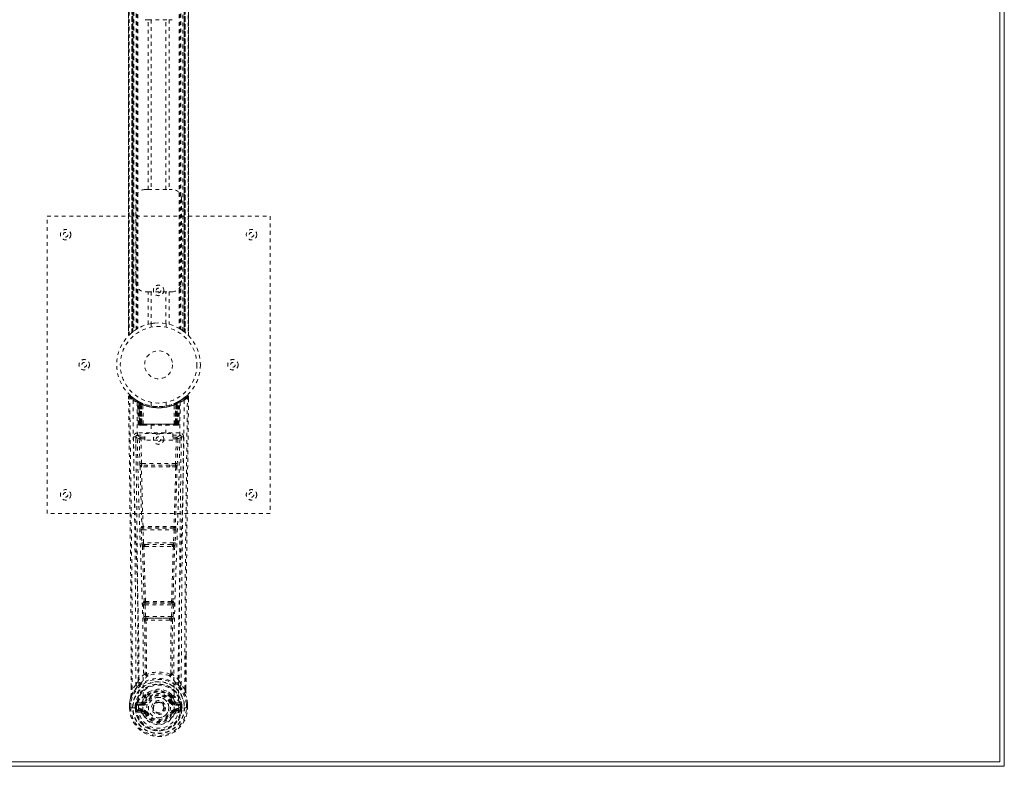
# Model space of a CAD drawing. Header units: inches. Extents: x 16.6 to 112.1, y 45 to 80.7.
# Tile 4 of 5: x 85.6 to 112.1, y 45 to 65. Entities that reach past the tile are written whole.
import ezdxf

# ---------------------------------------------------------------- set-up
doc = ezdxf.new("R2010")
doc.units = ezdxf.units.IN
doc.header["$MEASUREMENT"] = 0
doc.linetypes.add('SLD-Dashed', pattern=[0.075, 0.05, -0.025])
doc.linetypes.add('SLD-Solid', pattern=[0])

msp = doc.modelspace()

# ---------------------------------------------------------------- linework, layer by layer
at = {"color": 7, "linetype": 'SLD-Solid', "lineweight": 15}
for p, q in [((111.958, 45.074), (111.958, 80.588)), ((111.958, 45.074), (111.958, 80.588)), ((112.076, 44.956), (112.076, 80.706)), ((16.694, 45.074), (111.958, 45.074)), ((16.694, 45.074), (111.958, 45.074)), ((16.576, 44.956), (112.076, 44.956))]:
    msp.add_line(p, q, dxfattribs=at)
at = {"color": 7, "linetype": 'SLD-Dashed', "lineweight": 0}
for p, q in [((88.521, 68.977), (88.521, 56.546)), ((88.521, 56.547), (88.521, 68.975)), ((88.521, 68.975), (88.521, 56.548)), ((88.533, 56.559), (88.533, 68.963)), ((88.611, 56.63), (88.611, 68.893)), ((88.611, 68.893), (88.611, 56.63)), ((88.615, 68.889), (88.615, 56.634)), ((88.617, 68.888), (88.617, 56.635)), ((88.619, 56.637), (88.619, 68.886)), ((88.619, 68.886), (88.619, 56.637)), ((88.631, 56.646), (88.631, 68.876)), ((88.635, 56.65), (88.635, 68.873)), ((88.637, 68.872), (88.637, 56.651)), ((88.639, 68.87), (88.639, 56.653)), ((90.012, 56.653), (90.012, 68.87)), ((90.014, 56.651), (90.014, 68.872)), ((90.016, 68.873), (90.016, 56.65)), ((90.017, 68.874), (90.017, 56.649)), ((90.027, 56.641), (90.027, 68.881)), ((90.032, 68.886), (90.032, 56.637)), ((90.032, 56.637), (90.032, 68.886)), ((90.036, 56.634), (90.036, 68.889)), ((90.041, 68.893), (90.041, 56.63)), ((90.041, 56.63), (90.041, 68.893)), ((90.119, 68.963), (90.119, 56.559)), ((90.131, 56.546), (90.131, 68.977)), ((90.131, 68.975), (90.131, 56.547)), ((90.131, 56.548), (90.131, 68.975)), ((88.662, 68.853), (88.662, 56.669)), ((88.727, 68.809), (88.727, 56.714)), ((88.753, 68.793), (88.753, 56.729)), ((88.771, 68.783), (88.771, 56.74)), ((89.881, 68.783), (89.881, 56.74)), ((89.899, 68.793), (89.899, 56.729)), ((89.924, 68.809), (89.924, 56.714)), ((89.982, 56.675), (89.982, 68.847)), ((89.044, 65.046), (88.961, 65.046)), ((89.044, 60.476), (89.044, 65.046)), ((89.044, 65.046), (89.607, 65.046)), ((89.128, 65.046), (89.128, 60.476)), ((89.523, 60.476), (89.523, 65.046)), ((89.607, 65.046), (89.607, 60.476)), ((89.691, 65.046), (89.607, 65.046)), ((88.961, 60.476), (89.044, 60.476)), ((89.044, 60.476), (89.607, 60.476)), ((89.607, 60.476), (89.691, 60.476)), ((88.711, 57.976), (88.711, 60.226)), ((89.941, 60.226), (89.941, 57.976)), ((86.326, 51.761), (86.326, 59.761)), ((86.326, 59.761), (92.326, 59.761)), ((92.326, 59.761), (92.326, 51.761)), ((89.044, 57.726), (88.961, 57.726)), ((89.044, 56.851), (89.044, 57.726)), ((89.044, 57.726), (89.607, 57.726)), ((89.128, 57.726), (89.128, 56.869)), ((89.523, 56.869), (89.523, 57.726)), ((89.607, 57.726), (89.607, 56.851)), ((89.691, 57.726), (89.607, 57.726)), ((89.126, 56.869), (89.126, 56.772)), ((89.526, 56.772), (89.526, 56.869)), ((89.924, 56.714), (89.929, 56.711)), ((88.611, 56.63), (88.615, 56.634)), ((89.996, 56.665), (90.032, 56.637)), ((90.131, 56.547), (90.13, 56.548)), ((88.519, 54.902), (88.52, 54.835)), ((88.549, 54.903), (88.569, 54.925)), ((88.61, 54.89), (88.568, 54.924)), ((90.083, 54.924), (90.042, 54.89)), ((90.132, 54.903), (90.102, 54.903)), ((90.13, 54.839), (90.131, 54.903)), ((90.131, 54.836), (90.132, 54.902)), ((90.132, 54.836), (90.132, 54.903)), ((88.758, 54.787), (88.744, 54.795)), ((88.763, 54.783), (88.75, 54.791)), ((88.772, 54.763), (88.759, 54.771)), ((88.78, 54.165), (88.759, 54.771)), ((88.793, 54.165), (88.772, 54.763)), ((88.811, 54.759), (88.776, 54.777)), ((88.86, 54.717), (88.791, 54.752)), ((88.812, 54.165), (88.791, 54.752)), ((88.792, 54.755), (88.814, 54.162)), ((88.805, 54.762), (88.831, 54.748)), ((88.819, 54.722), (88.831, 54.748)), ((88.819, 54.722), (88.819, 54.165)), ((88.826, 54.718), (88.819, 54.722)), ((88.826, 54.718), (88.839, 54.744)), ((88.826, 54.165), (88.826, 54.718)), ((88.843, 54.743), (88.828, 54.75)), ((88.831, 54.748), (88.839, 54.744)), ((88.832, 54.716), (88.844, 54.742)), ((88.832, 54.165), (88.832, 54.716)), ((88.832, 54.716), (88.839, 54.712)), ((88.839, 54.712), (88.851, 54.739)), ((88.839, 54.712), (88.839, 54.165)), ((88.844, 54.742), (88.843, 54.743)), ((88.851, 54.707), (88.862, 54.733)), ((88.851, 54.707), (88.851, 54.165)), ((88.857, 54.704), (88.851, 54.707)), ((88.857, 54.704), (88.869, 54.731)), ((88.857, 54.165), (88.857, 54.704)), ((88.86, 54.717), (88.86, 54.716)), ((88.879, 54.165), (88.86, 54.717)), ((88.86, 54.716), (88.88, 54.165)), ((88.862, 54.733), (88.869, 54.731)), ((88.91, 54.165), (88.905, 54.687)), ((89.126, 54.75), (89.126, 54.654)), ((89.526, 54.654), (89.526, 54.75)), ((89.742, 54.165), (89.746, 54.687)), ((89.772, 54.165), (89.791, 54.716)), ((89.792, 54.717), (89.773, 54.165)), ((89.783, 54.731), (89.789, 54.733)), ((89.789, 54.733), (89.801, 54.707)), ((89.791, 54.716), (89.792, 54.717)), ((89.861, 54.752), (89.792, 54.717)), ((89.801, 54.707), (89.795, 54.704)), ((89.795, 54.704), (89.795, 54.165)), ((89.8, 54.739), (89.813, 54.712)), ((89.808, 54.742), (89.801, 54.739)), ((89.801, 54.165), (89.801, 54.707)), ((89.815, 54.746), (89.807, 54.742)), ((89.807, 54.742), (89.819, 54.716)), ((89.809, 54.743), (89.808, 54.742)), ((89.876, 54.777), (89.809, 54.743)), ((89.813, 54.744), (89.82, 54.748)), ((89.813, 54.712), (89.819, 54.716)), ((89.813, 54.165), (89.813, 54.712)), ((89.819, 54.716), (89.819, 54.165)), ((89.82, 54.748), (89.829, 54.752)), ((89.82, 54.748), (89.833, 54.722)), ((89.833, 54.722), (89.825, 54.718)), ((89.825, 54.718), (89.825, 54.165)), ((89.833, 54.165), (89.833, 54.722)), ((89.838, 54.162), (89.86, 54.755)), ((89.84, 54.165), (89.861, 54.752)), ((89.858, 54.165), (89.879, 54.763)), ((89.872, 54.165), (89.893, 54.771)), ((89.893, 54.771), (89.879, 54.763)), ((89.907, 54.795), (89.894, 54.787)), ((88.78, 54.165), (88.793, 54.165)), ((88.812, 54.165), (88.879, 54.165)), ((88.819, 54.165), (88.826, 54.165)), ((88.82, 54.136), (88.827, 54.136)), ((88.823, 54.136), (88.833, 54.136)), ((89.825, 54.165), (88.826, 54.165)), ((88.839, 54.165), (88.832, 54.165)), ((88.833, 54.136), (88.84, 54.136)), ((88.839, 54.165), (89.813, 54.165)), ((88.841, 54.136), (88.896, 54.136)), ((88.851, 54.165), (88.857, 54.165)), ((88.851, 54.136), (88.858, 54.136)), ((89.795, 54.165), (88.857, 54.165)), ((88.896, 54.136), (88.858, 54.136)), ((88.88, 54.165), (88.879, 54.165)), ((88.909, 54.136), (88.917, 54.136)), ((88.91, 54.165), (89.742, 54.165)), ((88.917, 54.136), (89.734, 54.136)), ((89.131, 54.136), (89.131, 53.914)), ((89.521, 53.914), (89.521, 54.136)), ((89.734, 54.136), (89.742, 54.136)), ((89.756, 54.136), (89.81, 54.136)), ((89.794, 54.136), (89.756, 54.136)), ((89.773, 54.165), (89.772, 54.165)), ((89.773, 54.165), (89.84, 54.165)), ((89.794, 54.136), (89.8, 54.136)), ((89.795, 54.165), (89.801, 54.165)), ((89.812, 54.136), (89.819, 54.136)), ((89.819, 54.165), (89.813, 54.165)), ((89.819, 54.136), (89.828, 54.136)), ((89.825, 54.165), (89.833, 54.165)), ((89.825, 54.136), (89.832, 54.136)), ((89.858, 54.165), (89.872, 54.165)), ((88.715, 53.829), (88.713, 53.821)), ((88.714, 53.819), (88.717, 53.531)), ((88.758, 53.927), (88.758, 53.867)), ((89.894, 53.927), (88.758, 53.927)), ((88.758, 53.867), (88.956, 53.867)), ((88.852, 53.81), (88.852, 53.765)), ((88.956, 53.81), (88.852, 53.81)), ((88.956, 53.734), (88.956, 53.914)), ((88.956, 53.914), (89.706, 53.914)), ((89.706, 53.914), (89.706, 53.734)), ((89.706, 53.867), (89.894, 53.867)), ((89.8, 53.81), (89.706, 53.81)), ((89.8, 53.81), (89.8, 53.765)), ((89.894, 53.867), (89.894, 53.927)), ((89.935, 53.532), (89.938, 53.819)), ((89.939, 53.821), (89.937, 53.829)), ((88.807, 53.764), (88.823, 53.103)), ((88.867, 53.104), (88.852, 53.765)), ((88.956, 53.765), (88.852, 53.765)), ((89.706, 53.734), (88.956, 53.734)), ((89.8, 53.765), (89.706, 53.765)), ((89.8, 53.765), (89.784, 53.104)), ((89.845, 53.764), (89.829, 53.103)), ((89.021, 53.012), (88.864, 53.019)), ((89.784, 53.104), (88.867, 53.104)), ((89.028, 53.061), (88.875, 53.063)), ((89.623, 53.061), (89.028, 53.061)), ((89.776, 53.063), (89.623, 53.061)), ((89.787, 53.019), (89.631, 53.012)), ((92.326, 51.761), (86.326, 51.761)), ((88.875, 51.412), (88.867, 51.409)), ((89.785, 51.409), (89.777, 51.412)), ((88.861, 51.319), (88.878, 50.966)), ((88.905, 51.321), (89.746, 51.321)), ((88.922, 50.969), (88.905, 51.321)), ((88.912, 51.366), (88.92, 51.369)), ((89.74, 51.366), (88.912, 51.366)), ((89.746, 51.321), (89.729, 50.969)), ((89.732, 51.369), (89.74, 51.366)), ((89.791, 51.319), (89.774, 50.966)), ((89.729, 50.969), (88.922, 50.969)), ((88.928, 50.873), (88.96, 50.872)), ((88.969, 50.924), (88.937, 50.924)), ((88.969, 50.924), (89.683, 50.924)), ((89.683, 50.924), (89.714, 50.924)), ((89.692, 50.872), (89.724, 50.873)), ((88.916, 49.301), (88.932, 48.984)), ((88.939, 49.395), (88.925, 49.391)), ((88.96, 49.304), (89.692, 49.304)), ((88.976, 48.986), (88.96, 49.304)), ((88.969, 49.348), (88.983, 49.353)), ((89.683, 49.348), (88.969, 49.348)), ((89.668, 49.353), (89.683, 49.348)), ((89.692, 49.304), (89.675, 48.986)), ((89.713, 49.395), (89.727, 49.391)), ((89.736, 49.301), (89.72, 48.984)), ((89.675, 48.986), (88.976, 48.986)), ((88.987, 48.888), (89.027, 48.888)), ((89.034, 48.941), (88.995, 48.942)), ((89.034, 48.941), (89.618, 48.941)), ((89.657, 48.942), (89.618, 48.941)), ((89.625, 48.888), (89.665, 48.888)), ((90.062, 47.953), (90.062, 47.029)), ((90.063, 47.029), (90.066, 47.953)), ((88.998, 47.448), (88.998, 47.448)), ((89.653, 47.448), (89.653, 47.448)), ((88.714, 47.146), (88.618, 47.03)), ((90.033, 47.03), (89.937, 47.146)), ((88.589, 47.029), (88.588, 47.082)), ((88.59, 47.083), (88.59, 47.029)), ((89.675, 46.89), (89.686, 46.872)), ((88.546, 46.648), (88.546, 46.644)), ((88.546, 46.528), (88.546, 46.644)), ((88.547, 46.644), (88.547, 46.527)), ((88.576, 46.644), (88.576, 46.53)), ((88.727, 46.601), (88.732, 46.619)), ((88.732, 46.619), (88.732, 46.609)), ((88.743, 46.65), (88.739, 46.646)), ((88.743, 46.65), (88.753, 46.662)), ((88.868, 46.682), (88.753, 46.662)), ((88.753, 46.662), (88.753, 46.662)), ((88.753, 46.662), (88.753, 46.662)), ((88.767, 46.628), (88.897, 46.653)), ((88.767, 46.628), (88.767, 46.598)), ((88.897, 46.628), (88.767, 46.628)), ((88.897, 46.653), (88.897, 46.628)), ((88.897, 46.598), (88.897, 46.628)), ((88.952, 46.694), (88.979, 46.683)), ((88.958, 46.844), (88.957, 46.825)), ((88.981, 46.838), (88.981, 46.82)), ((89.671, 46.82), (89.67, 46.838)), ((89.672, 46.683), (89.7, 46.694)), ((89.694, 46.844), (89.694, 46.825)), ((89.755, 46.653), (89.885, 46.628)), ((89.755, 46.653), (89.755, 46.628)), ((89.885, 46.628), (89.755, 46.628)), ((89.755, 46.598), (89.755, 46.628)), ((89.898, 46.662), (89.784, 46.682)), ((89.885, 46.598), (89.885, 46.628)), ((89.898, 46.662), (89.909, 46.651)), ((89.909, 46.65), (89.909, 46.651)), ((89.909, 46.65), (89.909, 46.651)), ((89.913, 46.646), (89.909, 46.65)), ((89.919, 46.619), (89.919, 46.609)), ((89.924, 46.601), (89.919, 46.619)), ((90.076, 46.53), (90.076, 46.644)), ((90.104, 46.527), (90.104, 46.644)), ((90.105, 46.644), (90.105, 46.648)), ((90.105, 46.528), (90.105, 46.644)), ((88.546, 46.528), (88.55, 46.527)), ((88.55, 46.527), (88.603, 46.528)), ((88.603, 46.528), (88.626, 46.528)), ((88.626, 46.528), (88.785, 46.528)), ((88.697, 46.601), (88.697, 46.601)), ((88.697, 46.53), (88.697, 46.601)), ((88.697, 46.53), (88.697, 46.53)), ((88.727, 46.6), (88.727, 46.531)), ((88.732, 46.53), (88.727, 46.531)), ((88.732, 46.609), (88.732, 46.53)), ((88.75, 46.41), (88.869, 46.387)), ((88.897, 46.598), (88.767, 46.598)), ((88.781, 46.476), (88.781, 46.446)), ((88.781, 46.476), (88.897, 46.476)), ((88.897, 46.426), (88.781, 46.446)), ((88.781, 46.446), (88.897, 46.446)), ((88.897, 46.476), (88.897, 46.446)), ((88.897, 46.426), (88.897, 46.446)), ((88.902, 46.491), (88.902, 46.493)), ((88.957, 46.382), (88.953, 46.39)), ((88.979, 46.392), (88.957, 46.382)), ((89.695, 46.382), (89.672, 46.392)), ((89.695, 46.382), (89.749, 46.359)), ((89.749, 46.493), (89.749, 46.491)), ((89.885, 46.598), (89.755, 46.598)), ((89.755, 46.476), (89.755, 46.446)), ((89.755, 46.476), (89.871, 46.476)), ((89.871, 46.446), (89.755, 46.426)), ((89.755, 46.426), (89.755, 46.446)), ((89.755, 46.446), (89.871, 46.446)), ((89.782, 46.387), (89.901, 46.41)), ((89.867, 46.528), (90.025, 46.528)), ((89.871, 46.446), (89.871, 46.476)), ((89.919, 46.609), (89.919, 46.53)), ((89.919, 46.53), (89.925, 46.531)), ((89.954, 46.601), (89.925, 46.6)), ((89.925, 46.531), (89.925, 46.6)), ((89.954, 46.601), (89.954, 46.53)), ((89.954, 46.601), (89.954, 46.601)), ((90.025, 46.528), (90.048, 46.528)), ((90.048, 46.528), (90.101, 46.527)), ((90.101, 46.527), (90.105, 46.528))]:
    msp.add_line(p, q, dxfattribs=at)
at = {"color": 7, "linetype": 'SLD-Dashed', "lineweight": 0, "flags": 128}
for points in [[(89.128, 56.869), (89.127, 56.869), (89.145, 56.872), (89.183, 56.877), (89.237, 56.883), (89.302, 56.886), (89.326, 56.886)], [(89.128, 56.869), (89.139, 56.871), (89.165, 56.875)], [(89.52, 56.869), (89.522, 56.869), (89.523, 56.869)], [(88.615, 56.634), (88.621, 56.639), (88.631, 56.646)], [(88.588, 47.082), (88.58, 49.652), (88.553, 52.277), (88.519, 54.903)], [(88.519, 54.903), (88.52, 54.902), (88.521, 54.902), (88.528, 54.903), (88.538, 54.903), (88.543, 54.903), (88.549, 54.903)], [(88.568, 54.923), (88.561, 54.927), (88.553, 54.929), (88.544, 54.93), (88.536, 54.928), (88.529, 54.925), (88.524, 54.919), (88.521, 54.913), (88.52, 54.905)], [(88.618, 47.03), (88.617, 48.494), (88.608, 49.968), (88.593, 51.415), (88.59, 51.662), (88.587, 51.921), (88.585, 52.136), (88.582, 52.365), (88.579, 52.615), (88.575, 52.886), (88.572, 53.104), (88.569, 53.367), (88.565, 53.69), (88.562, 53.901), (88.559, 54.159), (88.555, 54.421), (88.552, 54.669), (88.549, 54.903)], [(88.775, 54.778), (88.735, 54.801), (88.686, 54.833)], [(89.965, 54.834), (89.917, 54.801), (89.872, 54.776)], [(90.033, 47.03), (90.035, 48.496), (90.044, 49.968), (90.058, 51.415), (90.061, 51.636), (90.064, 51.866), (90.066, 52.069), (90.069, 52.268), (90.071, 52.483), (90.073, 52.633), (90.075, 52.79), (90.077, 52.947), (90.079, 53.064), (90.081, 53.204), (90.083, 53.366), (90.087, 53.698), (90.09, 53.903), (90.093, 54.158), (90.096, 54.419), (90.099, 54.668), (90.102, 54.903)], [(90.082, 54.925), (90.05, 54.897), (90.041, 54.89)], [(90.066, 47.953), (90.071, 49.652), (90.099, 52.277), (90.132, 54.836)], [(90.129, 54.902), (90.128, 54.91), (90.124, 54.918), (90.119, 54.924), (90.113, 54.929), (90.106, 54.932), (90.098, 54.933), (90.091, 54.931), (90.084, 54.927)], [(88.638, 54.809), (88.646, 53.762), (88.665, 52.717), (88.694, 51.675), (88.729, 50.637), (88.764, 49.603), (88.789, 48.573), (88.797, 47.548), (88.785, 46.528)], [(88.747, 54.753), (88.756, 53.709), (88.777, 52.666), (88.809, 51.626), (88.846, 50.59), (88.883, 49.559), (88.909, 48.532), (88.917, 47.51), (88.902, 46.494)], [(88.753, 54.788), (88.759, 54.777), (88.763, 54.763)], [(88.79, 54.76), (88.791, 54.754), (88.791, 54.752)], [(89.905, 54.753), (89.896, 53.709), (89.874, 52.666), (89.843, 51.626), (89.805, 50.591), (89.769, 49.56), (89.743, 48.533), (89.735, 47.511), (89.749, 46.494)], [(89.795, 54.704), (89.79, 54.714), (89.786, 54.723), (89.784, 54.729), (89.783, 54.731)], [(89.825, 54.718), (89.821, 54.729), (89.817, 54.737), (89.814, 54.743), (89.813, 54.744)], [(90.014, 54.809), (90.006, 53.762), (89.987, 52.717), (89.957, 51.675), (89.922, 50.637), (89.888, 49.603), (89.863, 48.573), (89.854, 47.548), (89.867, 46.528)], [(88.819, 54.165), (88.804, 54.165), (88.791, 54.165), (88.783, 54.165), (88.78, 54.165)], [(88.793, 54.165), (88.797, 54.165), (88.805, 54.165), (88.818, 54.165), (88.832, 54.165)], [(88.811, 54.166), (88.812, 54.159), (88.813, 54.157)], [(88.851, 54.165), (88.843, 54.165), (88.835, 54.165), (88.828, 54.165), (88.822, 54.165), (88.817, 54.165), (88.814, 54.165), (88.812, 54.165), (88.812, 54.165)], [(88.841, 54.136), (88.841, 54.136), (88.843, 54.136)], [(88.88, 54.165), (88.883, 54.165), (88.889, 54.165), (88.899, 54.165), (88.91, 54.165)], [(89.742, 54.165), (89.753, 54.165), (89.762, 54.165), (89.769, 54.165), (89.772, 54.165)], [(89.84, 54.165), (89.84, 54.165), (89.838, 54.165), (89.834, 54.165), (89.83, 54.165), (89.823, 54.165), (89.816, 54.165), (89.809, 54.165), (89.801, 54.165)], [(89.819, 54.165), (89.834, 54.165), (89.846, 54.165), (89.855, 54.165), (89.858, 54.165)], [(89.872, 54.165), (89.869, 54.165), (89.86, 54.165), (89.848, 54.165), (89.833, 54.165)], [(88.653, 53.821), (88.655, 53.685), (88.657, 53.513), (88.66, 53.304), (88.663, 53.059), (88.666, 52.81), (88.669, 52.591), (88.671, 52.437), (88.673, 52.299), (88.675, 52.178), (88.677, 52.022), (88.679, 51.859), (88.681, 51.703), (88.691, 50.89), (88.699, 50.072), (88.707, 49.099), (88.713, 48.109), (88.714, 47.146)], [(88.713, 53.821), (88.738, 53.793), (88.807, 53.764)], [(88.852, 53.81), (88.782, 53.838), (88.758, 53.867)], [(89.894, 53.867), (89.869, 53.838), (89.8, 53.81)], [(89.845, 53.764), (89.914, 53.793), (89.939, 53.821)], [(89.937, 47.146), (89.938, 47.666), (89.939, 48.199), (89.942, 48.745), (89.945, 49.259), (89.95, 49.789), (89.955, 50.341), (89.96, 50.83), (89.963, 51.087), (89.967, 51.36), (89.97, 51.649), (89.974, 51.953), (89.978, 52.228), (89.981, 52.469), (89.983, 52.66), (89.986, 52.875), (89.989, 53.116), (89.992, 53.341), (89.995, 53.534), (89.997, 53.694), (89.999, 53.821)], [(88.852, 53.765), (88.836, 53.765), (88.822, 53.764), (88.812, 53.764), (88.807, 53.764)], [(89.845, 53.764), (89.84, 53.764), (89.83, 53.764), (89.816, 53.765), (89.8, 53.765)], [(88.867, 53.104), (88.852, 53.103), (88.838, 53.103), (88.827, 53.103), (88.823, 53.103)], [(88.831, 53.021), (88.851, 52.215), (88.875, 51.412)], [(88.909, 51.409), (88.885, 52.212), (88.865, 53.019)], [(89.631, 53.012), (89.326, 53.012), (89.021, 53.012)], [(89.623, 53.061), (89.326, 53.061), (89.028, 53.061)], [(89.787, 53.019), (89.767, 52.212), (89.742, 51.409)], [(89.82, 53.021), (89.801, 52.215), (89.777, 51.412)], [(89.829, 53.103), (89.824, 53.103), (89.814, 53.103), (89.8, 53.103), (89.784, 53.104)], [(88.905, 51.321), (88.89, 51.32), (88.876, 51.32), (88.865, 51.319), (88.861, 51.319)], [(89.791, 51.319), (89.786, 51.319), (89.776, 51.32), (89.762, 51.32), (89.746, 51.321)], [(88.922, 50.969), (88.907, 50.968), (88.893, 50.967), (88.882, 50.967), (88.878, 50.966)], [(88.878, 50.966), (88.88, 50.934), (88.88, 50.932)], [(88.893, 50.877), (88.917, 50.135), (88.939, 49.395)], [(88.975, 49.39), (88.952, 50.13), (88.928, 50.873)], [(89.724, 50.873), (89.699, 50.13), (89.677, 49.39)], [(89.759, 50.877), (89.734, 50.135), (89.713, 49.395)], [(89.774, 50.966), (89.769, 50.967), (89.759, 50.967), (89.745, 50.968), (89.729, 50.969)], [(89.774, 50.966), (89.772, 50.934), (89.771, 50.932)], [(88.96, 49.304), (88.945, 49.303), (88.931, 49.302), (88.921, 49.302), (88.916, 49.301)], [(88.96, 49.304), (88.959, 49.312), (88.959, 49.32), (88.96, 49.328), (88.961, 49.335), (88.964, 49.345), (88.969, 49.348)], [(89.683, 49.348), (89.687, 49.345), (89.691, 49.335), (89.692, 49.328), (89.692, 49.32), (89.692, 49.312), (89.692, 49.304)], [(89.736, 49.301), (89.731, 49.302), (89.721, 49.302), (89.707, 49.303), (89.692, 49.304)], [(88.976, 48.986), (88.961, 48.985), (88.947, 48.985), (88.937, 48.984), (88.932, 48.984)], [(88.951, 48.895), (88.961, 48.174), (88.962, 47.456)], [(88.987, 48.888), (88.997, 48.167), (88.998, 47.448)], [(89.625, 48.888), (89.326, 48.886), (89.027, 48.888)], [(89.618, 48.941), (89.326, 48.94), (89.034, 48.941)], [(89.653, 47.448), (89.654, 48.167), (89.665, 48.888)], [(89.657, 48.942), (89.658, 48.942), (89.66, 48.943), (89.663, 48.946), (89.668, 48.956), (89.673, 48.97), (89.675, 48.986)], [(89.72, 48.984), (89.714, 48.984), (89.704, 48.985), (89.69, 48.985), (89.675, 48.986)], [(89.701, 48.894), (89.69, 48.174), (89.689, 47.456)], [(88.96, 47.447), (88.86, 47.359), (88.774, 47.259)], [(88.96, 47.447), (88.962, 47.437), (88.967, 47.428), (88.973, 47.422), (88.98, 47.419), (88.988, 47.419), (88.996, 47.422), (89.003, 47.428), (89.008, 47.437)], [(89.643, 47.437), (89.648, 47.428), (89.655, 47.422), (89.663, 47.419), (89.671, 47.419), (89.679, 47.422), (89.685, 47.428), (89.689, 47.437), (89.691, 47.447)], [(89.878, 47.259), (89.792, 47.359), (89.691, 47.447)], [(88.866, 47.21), (88.861, 47.204), (88.852, 47.195)], [(89.8, 47.195), (89.791, 47.204), (89.785, 47.21)], [(88.757, 47.107), (88.656, 46.982), (88.577, 46.829)], [(88.618, 47.03), (88.612, 47.03), (88.606, 47.03), (88.6, 47.03), (88.595, 47.03), (88.592, 47.03), (88.589, 47.029), (88.588, 47.029), (88.589, 47.029)], [(89.108, 46.977), (89.051, 46.948), (88.977, 46.89)], [(89.675, 46.89), (89.601, 46.948), (89.543, 46.977)], [(89.895, 47.107), (89.996, 46.983), (90.075, 46.829)], [(90.063, 47.029), (90.063, 47.029), (90.062, 47.029), (90.06, 47.03), (90.056, 47.03), (90.051, 47.03), (90.045, 47.03), (90.039, 47.03), (90.033, 47.03)], [(88.577, 46.829), (88.56, 46.749), (88.546, 46.648)], [(88.546, 46.644), (88.559, 46.741), (88.575, 46.818)], [(88.546, 46.648), (88.547, 46.648), (88.549, 46.648), (88.552, 46.647), (88.556, 46.647), (88.56, 46.646), (88.565, 46.646), (88.57, 46.645), (88.576, 46.644)], [(88.546, 46.644), (88.546, 46.644), (88.547, 46.644), (88.548, 46.644)], [(88.548, 46.644), (88.549, 46.644), (88.553, 46.644), (88.558, 46.644), (88.563, 46.644), (88.569, 46.644), (88.576, 46.644)], [(88.577, 46.829), (88.575, 46.823), (88.575, 46.818)], [(88.895, 46.705), (88.882, 46.688), (88.868, 46.682)], [(88.957, 46.825), (88.925, 46.773), (88.895, 46.705)], [(89.009, 46.807), (88.979, 46.758), (88.952, 46.694)], [(89.007, 46.671), (89.001, 46.673), (88.996, 46.676), (88.992, 46.678), (88.988, 46.679), (88.984, 46.681), (88.981, 46.682), (88.98, 46.683), (88.979, 46.683)], [(89.7, 46.694), (89.672, 46.758), (89.642, 46.807)], [(89.645, 46.671), (89.65, 46.673), (89.655, 46.676), (89.66, 46.678), (89.664, 46.679), (89.668, 46.681), (89.67, 46.682), (89.672, 46.683), (89.672, 46.683)], [(89.694, 46.825), (89.727, 46.773), (89.757, 46.705)], [(89.757, 46.705), (89.77, 46.688), (89.784, 46.682)], [(90.077, 46.818), (90.076, 46.823), (90.075, 46.829)], [(90.105, 46.648), (90.094, 46.738), (90.075, 46.829)], [(90.105, 46.648), (90.104, 46.648), (90.102, 46.648), (90.1, 46.647), (90.096, 46.647), (90.091, 46.646), (90.087, 46.646), (90.081, 46.645), (90.076, 46.644)], [(90.076, 46.644), (90.082, 46.644), (90.088, 46.644), (90.094, 46.644), (90.099, 46.644), (90.102, 46.644), (90.104, 46.644)], [(90.105, 46.644), (90.093, 46.741), (90.077, 46.818)], [(90.104, 46.644), (90.105, 46.644), (90.106, 46.644), (90.105, 46.644)], [(88.548, 46.528), (88.547, 46.528), (88.546, 46.528), (88.546, 46.528)], [(88.697, 46.601), (88.708, 46.601), (88.717, 46.6), (88.723, 46.6), (88.727, 46.6)], [(88.727, 46.531), (88.723, 46.53), (88.717, 46.53), (88.708, 46.53), (88.697, 46.53)], [(88.727, 46.6), (88.727, 46.6), (88.727, 46.601)], [(88.767, 46.598), (88.749, 46.601), (88.732, 46.609)], [(88.738, 46.459), (88.757, 46.472), (88.781, 46.476)], [(89.749, 46.491), (89.743, 46.414), (89.72, 46.34), (89.681, 46.271), (89.628, 46.211), (89.562, 46.162), (89.488, 46.126), (89.409, 46.104), (89.326, 46.097), (89.243, 46.104), (89.163, 46.126), (89.089, 46.162), (89.024, 46.211), (88.971, 46.271), (88.931, 46.34), (88.908, 46.414), (88.902, 46.491)], [(89.007, 46.403), (89.001, 46.401), (88.996, 46.399), (88.992, 46.397), (88.988, 46.395), (88.984, 46.394), (88.981, 46.393), (88.98, 46.392), (88.979, 46.392)], [(89.645, 46.403), (89.65, 46.401), (89.655, 46.399), (89.66, 46.397), (89.664, 46.395), (89.668, 46.394), (89.67, 46.393), (89.672, 46.392), (89.672, 46.392)], [(89.704, 46.398), (89.699, 46.391), (89.695, 46.382)], [(89.755, 46.426), (89.717, 46.412), (89.704, 46.398)], [(89.871, 46.476), (89.894, 46.472), (89.914, 46.459)], [(89.919, 46.609), (89.903, 46.601), (89.885, 46.598)], [(89.924, 46.601), (89.925, 46.6), (89.925, 46.6)], [(90.105, 46.528), (90.106, 46.528), (90.105, 46.528), (90.104, 46.528)]]:
    msp.add_lwpolyline(points, dxfattribs=at)
at = {"color": 7, "linetype": 'SLD-Dashed', "lineweight": 0}
for centre, radius in [((86.826, 59.261), 0.141), ((91.826, 59.261), 0.141), ((86.826, 59.261), 0.0625), ((91.826, 59.261), 0.0625), ((89.326, 57.761), 0.141), ((89.326, 57.761), 0.0625), ((89.326, 55.761), 1.125), ((89.326, 55.761), 1.03), ((87.326, 55.761), 0.141), ((89.326, 55.761), 0.376), ((91.326, 55.761), 0.141), ((87.326, 55.761), 0.0625), ((91.326, 55.761), 0.0625), ((89.326, 53.761), 0.141), ((89.326, 53.761), 0.0625), ((86.826, 52.261), 0.141), ((86.826, 52.261), 0.0625), ((91.826, 52.261), 0.141), ((91.826, 52.261), 0.0625), ((89.326, 46.537), 0.7), ((89.326, 46.537), 0.69), ((89.326, 46.537), 0.623), ((89.326, 46.537), 0.32), ((89.326, 46.537), 0.275), ((89.326, 46.537), 0.188), ((89.326, 46.537), 0.156), ((89.326, 46.537), 0.142), ((89.326, 46.537), 0.14), ((89.326, 46.537), 0.138)]:
    msp.add_circle(centre, radius, dxfattribs=at)
for centre, radius, start, end in [((88.961, 60.226), 0.25, 90, 180), ((89.691, 60.226), 0.25, 0, 90), ((88.961, 57.976), 0.25, 180, 270), ((89.691, 57.976), 0.25, 270, 0), ((89.325, 55.762), 1.124, 119.5748, 122.137), ((89.326, 55.762), 1.124, 57.8631, 60.4251), ((89.326, 55.762), 1.125, 52.2621, 59.3846), ((89.303, 55.786), 1.091, 127.6136, 135.7635), ((89.299, 55.795), 1.082, 127.5706, 128.9179), ((89.361, 55.806), 1.068, 51.0729, 52.4386), ((89.437, 55.872), 0.968, 44.2372, 45.2506), ((88.549, 54.903), 0.03, 47.8624, 180.7213), ((89.328, 55.806), 1.213, 228.1747, 235.3208), ((89.326, 55.762), 1.158, 227.8705, 312.129), ((89.323, 55.758), 1.123, 227.9065, 235.363), ((88.668, 54.809), 0.03, 55.9392, 179.8236), ((89.326, 55.762), 1.128, 235.3534, 240.4872), ((89.326, 55.762), 1.128, 299.5117, 304.6477), ((89.33, 55.756), 1.12, 304.629, 312.0873), ((89.984, 54.809), 0.03, 0.1709, 124.0663), ((89.326, 55.803), 1.209, 304.6692, 311.8402), ((90.102, 54.903), 0.03, 359.28, 132.1363), ((90.032, 54.859), 0.0827, 31.796, 52.659), ((89.314, 56.001), 1.37, 240.4523, 245.5681), ((88.729, 54.77), 0.03, 1.9929, 58.9496), ((89.313, 55.74), 1.103, 238.9503, 239.8525), ((88.709, 54.733), 0.0714, 31.6349, 58.928), ((88.788, 54.741), 0.0429, 114.157, 163.0329), ((89.326, 55.793), 1.19, 240.8884, 299.1116), ((88.743, 54.762), 0.0299, 1.9114, 59.7246), ((89.326, 55.761), 1.127, 239.738, 244.7271), ((89.336, 55.783), 1.154, 239.9619, 244.0335), ((89.307, 55.386), 0.824, 228.2692, 233.6272), ((89.326, 55.761), 1.128, 240.489, 299.511), ((89.302, 55.375), 0.809, 229.1325, 234.508), ((88.761, 54.751), 0.03, 16.8877, 61.2642), ((88.761, 54.751), 0.0299, 1.8049, 60.77), ((89.328, 55.766), 1.133, 240.8156, 245.7245), ((89.305, 55.373), 0.807, 230.3879, 235.6803), ((89.326, 55.76), 1.155, 244.3785, 295.6215), ((89.326, 55.76), 1.155, 245.0796, 294.9204), ((88.83, 54.716), 0.0297, 1.4879, 64.5145), ((88.831, 54.715), 0.0297, 1.483, 64.5635), ((89.326, 55.76), 1.155, 246.0603, 293.9397), ((89.281, 55.312), 0.73, 234.7837, 238.9969), ((88.876, 54.705), 0.0345, 328.9739, 15.1523), ((89.326, 55.725), 1.12, 247.9469, 292.0532), ((89.776, 54.705), 0.0345, 164.847, 211.0272), ((89.371, 55.312), 0.729, 301.0003, 305.218), ((89.327, 55.759), 1.125, 294.2584, 299.2015), ((89.821, 54.715), 0.0297, 115.441, 178.5125), ((89.822, 54.716), 0.0297, 115.4806, 178.5231), ((89.346, 55.373), 0.806, 304.3178, 309.614), ((89.351, 55.373), 0.807, 305.4833, 310.8762), ((89.876, 54.62), 0.138, 89.4167, 113.4588), ((89.345, 55.385), 0.824, 306.3716, 311.732), ((89.89, 54.751), 0.0299, 119.23, 178.1951), ((89.888, 54.753), 0.0273, 117.649, 182.3021), ((89.342, 55.733), 1.095, 298.6301, 300.2675), ((89.909, 54.762), 0.0299, 120.2754, 178.0886), ((89.864, 54.741), 0.0429, 16.9671, 65.843), ((89.923, 54.77), 0.03, 121.0504, 178.0071), ((89.338, 56.001), 1.37, 294.4315, 299.5481), ((88.81, 54.166), 0.03, 181.9942, 269.9952), ((88.841, 54.209), 0.0742, 215.9511, 253.2581), ((88.823, 54.166), 0.03, 181.9688, 269.9712), ((88.838, 54.304), 0.166, 259.5939, 268.3457), ((88.841, 54.166), 0.03, 181.9346, 269.9381), ((89.237, 54.158), 0.411, 179.0008, 183.0423), ((89.412, 54.159), 0.58, 179.3772, 182.0467), ((89.265, 54.158), 0.426, 179.045, 182.9423), ((89.294, 54.158), 0.443, 179.0776, 182.8262), ((89.302, 54.158), 0.445, 179.0839, 182.8106), ((88.909, 54.166), 0.0299, 181.7963, 269.8107), ((88.909, 54.166), 0.0299, 181.7989, 269.8127), ((88.945, 54.159), 0.0354, 169.285, 219.193), ((89.705, 54.159), 0.0369, 321.855, 9.6669), ((89.742, 54.166), 0.0299, 270.1873, 358.2011), ((89.743, 54.166), 0.0299, 270.1893, 358.2037), ((89.35, 54.158), 0.444, 357.1814, 0.9149), ((89.805, 54.172), 0.0356, 262.0698, 350.2915), ((89.358, 54.158), 0.443, 357.1738, 0.9224), ((89.81, 54.166), 0.03, 270.0619, 358.0654), ((89.388, 54.158), 0.425, 357.0531, 0.9596), ((89.24, 54.159), 0.58, 357.9533, 0.6228), ((89.814, 54.301), 0.163, 271.7037, 280.6261), ((89.415, 54.158), 0.411, 356.9577, 0.9992), ((89.828, 54.166), 0.03, 270.0262, 358.0337), ((89.811, 54.209), 0.0742, 286.7419, 324.0489), ((89.842, 54.166), 0.03, 270.0048, 358.0058), ((88.758, 53.822), 0.105, 90.0053, 180.7365), ((88.689, 52.225), 1.596, 89.1321, 91.2858), ((-410.739, 45.941), 499.514, 0.15116, 0.90394), ((88.757, 53.825), 0.0423, 88.0341, 173.4353), ((88.852, 53.765), 0.0451, 90.432, 180.9002), ((89.799, 53.765), 0.0451, 359.0376, 89.5678), ((589.39, 45.941), 499.514, 179.09606, 179.84884), ((89.894, 53.822), 0.105, 359.2628, 89.9954), ((89.895, 53.825), 0.0423, 6.573, 91.9607), ((89.963, 52.223), 1.598, 88.7163, 90.8669), ((89.224, 53.103), 0.401, 180.0715, 191.8432), ((88.877, 53.017), 0.0456, 91.7547, 175.8237), ((88.857, 53.159), 0.141, 259.4691, 273.0546), ((88.974, 53.015), 0.109, 154.2095, 178.3446), ((88.972, 53.103), 0.105, 179.6304, 202.4765), ((89.109, 53.024), 0.0889, 155.6069, 187.6326), ((89.543, 53.024), 0.0889, 352.3717, 24.389), ((89.679, 53.103), 0.105, 337.5235, 0.3696), ((89.677, 53.015), 0.111, 1.7786, 25.6676), ((89.775, 53.017), 0.0456, 4.1766, 88.245), ((89.795, 53.158), 0.139, 266.859, 280.6152), ((89.428, 53.103), 0.401, 348.1457, 359.9232), ((89.067, 51.35), 0.209, 163.5058, 188.4144), ((88.912, 51.411), 0.0451, 182.9205, 269.406), ((88.92, 51.415), 0.0451, 182.9874, 269.3788), ((88.902, 51.499), 0.091, 253.0017, 274.8385), ((89.326, 14.768), 36.643, 89.3488, 90.6511), ((88.964, 51.402), 0.055, 173.1679, 216.3275), ((89.731, 51.415), 0.0451, 270.62, 357.0137), ((89.688, 51.402), 0.0546, 323.5191, 6.9855), ((89.74, 51.411), 0.0451, 270.594, 357.0795), ((89.75, 51.499), 0.0908, 265.1443, 287.0294), ((89.584, 51.35), 0.209, 351.5832, 16.4967), ((88.959, 51.336), 0.0563, 148.238, 195.7348), ((89.326, 18.557), 32.815, 89.2909, 90.7091), ((89.692, 51.336), 0.0563, 344.2652, 31.762), ((89.016, 50.934), 0.136, 180.7146, 204.7155), ((88.938, 50.878), 0.0456, 91.2528, 181.8249), ((88.92, 50.956), 0.0837, 251.1218, 275.2097), ((88.99, 50.967), 0.068, 178.3649, 218.9013), ((89.014, 50.883), 0.0867, 151.6221, 186.5741), ((89.04, 50.885), 0.0814, 151.3094, 188.7545), ((89.326, 83.66), 32.79, 269.3606, 270.6394), ((89.326, 84.277), 33.356, 269.387, 270.613), ((89.611, 50.885), 0.0814, 351.2407, 28.6957), ((89.661, 50.967), 0.068, 321.1067, 1.6316), ((89.715, 50.882), 0.0424, 40.4216, 90.4401), ((89.638, 50.883), 0.0869, 353.4631, 28.3416), ((89.732, 50.957), 0.0843, 264.8719, 288.7959), ((89.714, 50.879), 0.0448, 357.9415, 42.9058), ((89.635, 50.934), 0.136, 335.3306, 359.254), ((89.076, 49.33), 0.163, 158.1301, 190.2174), ((88.97, 49.394), 0.0451, 183.227, 269.1429), ((88.984, 49.398), 0.0451, 183.3927, 269.1044), ((88.968, 49.465), 0.0751, 247.0769, 274.887), ((89.032, 49.384), 0.0579, 174.2352, 212.3404), ((89.326, 12.032), 37.359, 89.4613, 90.5383), ((89.326, 16.746), 32.609, 89.3984, 90.6016), ((89.668, 49.398), 0.0451, 270.8949, 356.608), ((89.62, 49.384), 0.0574, 327.4946, 5.9298), ((89.683, 49.464), 0.0749, 265.0935, 292.9459), ((89.682, 49.394), 0.0451, 270.8571, 356.773), ((89.575, 49.33), 0.163, 349.7747, 21.8779), ((89.113, 48.975), 0.181, 177.2159, 206.4684), ((88.996, 48.896), 0.0457, 91.8526, 181.7314), ((88.981, 48.961), 0.073, 245.749, 274.5981), ((89.034, 48.984), 0.0575, 177.8185, 227.5932), ((89.09, 48.899), 0.104, 155.9723, 186.1396), ((89.126, 48.901), 0.101, 156.5282, 187.7658), ((89.525, 48.901), 0.101, 352.235, 23.4759), ((89.655, 48.896), 0.0457, 358.2689, 88.1472), ((89.562, 48.899), 0.104, 353.8689, 24.0241), ((89.671, 48.962), 0.0735, 265.5133, 294.1447), ((89.539, 48.975), 0.181, 333.5369, 2.7729), ((88.949, 47.455), 0.0133, 326.0781, 3.3023), ((89.021, 47.452), 0.0608, 184.0462, 286.2234), ((88.995, 47.519), 0.0708, 242.7141, 272.7194), ((89.011, 47.449), 0.0128, 186.6386, 257.6566), ((89.326, 46.524), 0.966, 70.8184, 109.1822), ((89.08, 47.454), 0.0738, 193.2402, 235.0215), ((89.326, 46.6), 0.844, 70.0603, 109.9394), ((89.631, 47.452), 0.0608, 253.7766, 355.9538), ((89.571, 47.454), 0.0738, 304.9757, 346.7625), ((89.641, 47.449), 0.0128, 282.3315, 353.3866), ((89.657, 47.519), 0.0709, 267.2848, 297.2765), ((89.702, 47.455), 0.0133, 176.7889, 213.9437), ((89.326, 46.537), 0.787, 8.0937, 171.9063), ((89.326, 46.537), 0.758, 8.0936, 171.9064), ((89.326, 46.537), 0.632, 5.8272, 174.1728), ((83.981, 49.697), 5.377, 331.6699, 333.0299), ((89.048, 47.464), 0.461, 223.6628, 230.8259), ((90.306, 45.529), 2.211, 131.1311, 134.4929), ((88.834, 47.261), 0.0608, 182.5713, 302.0025), ((89.598, 46.698), 0.893, 128.8537, 145.0099), ((89.054, 46.698), 0.893, 34.9886, 51.1482), ((89.817, 47.261), 0.0608, 238.0021, 357.4264), ((88.346, 45.529), 2.211, 45.5071, 48.8689), ((94.671, 49.698), 5.378, 206.9703, 208.3299), ((89.604, 47.464), 0.461, 309.1748, 316.3362), ((87.402, 46.999), 1.187, 351.2107, 1.4275), ((85.102, 47.647), 3.57, 346.7482, 350.0554), ((89.326, 46.537), 0.602, 6.0327, 173.9673), ((89.19, 46.446), 0.492, 115.708, 155.48), ((89.02, 46.845), 0.0627, 134.1041, 180.859), ((89.016, 46.893), 0.0396, 185.1711, 232.8827), ((89.326, 46.537), 0.376, 22.774, 157.226), ((89.326, 46.525), 0.453, 40.4508, 139.5492), ((89.326, 46.498), 0.494, 47.4885, 132.5117), ((89.326, 46.537), 0.346, 22.7741, 157.2259), ((89.326, 46.544), 0.411, 39.7067, 140.2933), ((89.326, 46.557), 0.473, 62.6135, 117.3868), ((89.635, 46.893), 0.0396, 307.1173, 354.8289), ((89.456, 46.441), 0.499, 24.8892, 63.9924), ((93.55, 47.647), 3.57, 189.9445, 193.2519), ((91.25, 46.999), 1.188, 178.5747, 188.7871), ((88.847, 46.605), 0.116, 159.624, 173.1127), ((88.767, 46.659), 0.0306, 205.4249, 270.9252), ((89.134, 46.439), 0.441, 113.5938, 149.7434), ((88.898, 46.683), 0.0299, 181.1726, 268.9511), ((88.926, 46.711), 0.031, 190.18, 328.3487), ((88.891, 46.718), 0.0649, 274.9201, 338.684), ((88.897, 46.717), 0.089, 270, 337.226), ((88.897, 46.717), 0.119, 269.9996, 337.2268), ((88.988, 46.828), 0.0305, 185.7169, 315.4503), ((88.979, 46.865), 0.0459, 241.137, 271.6912), ((88.98, 46.884), 0.046, 241.1917, 271.7037), ((89.014, 46.837), 0.033, 131.6117, 178.1289), ((89.008, 46.842), 0.0347, 219.3987, 272.7324), ((89.326, 46.537), 0.275, 89.9996, 270.0004), ((89.326, 46.537), 0.275, 270.0001, 89.9999), ((89.664, 46.828), 0.0305, 224.5468, 354.2859), ((89.644, 46.842), 0.0347, 267.2676, 320.6013), ((89.755, 46.717), 0.119, 202.7732, 270.0004), ((89.637, 46.837), 0.033, 1.8798, 48.389), ((89.672, 46.884), 0.046, 268.2963, 298.8083), ((89.672, 46.865), 0.0459, 268.3088, 298.863), ((89.755, 46.717), 0.089, 202.774, 270), ((89.649, 46.847), 0.0449, 355.0918, 33.9402), ((89.518, 46.44), 0.44, 30.2253, 66.428), ((89.726, 46.711), 0.031, 211.5709, 349.9027), ((89.76, 46.718), 0.0649, 201.3146, 265.0813), ((89.754, 46.683), 0.0299, 271.0998, 358.7764), ((89.885, 46.659), 0.0306, 269.0748, 334.5751), ((89.833, 46.612), 0.0863, 4.5611, 22.7022), ((90.076, 46.644), 0.03, 0.0028, 5.051), ((89.326, 46.537), 0.78, 180, 359.3038), ((89.326, 46.537), 0.78, 180.7166, 359.2834), ((88.591, 46.04), 0.49, 91.7186, 95.0358), ((89.326, 46.537), 0.75, 180.5685, 359.4315), ((89.326, 46.537), 0.629, 180.6528, 359.3472), ((89.326, 46.537), 0.599, 180.6527, 359.3473), ((89.326, 46.537), 0.593, 180.6711, 187.6091), ((88.942, 46.486), 0.206, 187.6644, 201.6572), ((88.78, 46.416), 0.0299, 88.0539, 192.1021), ((88.908, 46.726), 0.233, 238.0394, 268.5928), ((89.326, 46.522), 0.541, 179.3502, 0.6498), ((88.898, 46.396), 0.0301, 91.4266, 197.651), ((88.86, 46.342), 0.0454, 22.4846, 78.6925), ((88.897, 46.357), 0.119, 22.7743, 90.0001), ((88.897, 46.357), 0.089, 22.774, 90), ((88.891, 46.355), 0.0715, 29.6368, 85.2027), ((88.357, 47.735), 1.48, 291.6267, 293.9237), ((89.326, 46.537), 0.459, 202.774, 337.226), ((89.326, 46.537), 0.4, 202.774, 337.226), ((89.326, 46.537), 0.376, 202.774, 337.226), ((89.326, 46.537), 0.346, 202.774, 337.226), ((89.755, 46.357), 0.119, 89.9999, 157.2257), ((89.755, 46.357), 0.089, 90, 157.226), ((89.748, 46.715), 0.221, 270.3088, 302.519), ((89.791, 46.342), 0.0453, 101.2335, 157.5935), ((89.754, 46.396), 0.0301, 342.3475, 88.5749), ((89.872, 46.416), 0.0299, 347.8979, 91.9461), ((89.71, 46.486), 0.206, 338.3414, 352.337), ((89.326, 46.537), 0.593, 352.3909, 359.3289), ((89.928, 45.482), 1.048, 88.5368, 90.1565), ((90.058, 46.006), 0.524, 84.9406, 88.0439)]:
    msp.add_arc(centre, radius, start, end, dxfattribs=at)

doc.saveas('drawing.dxf')
